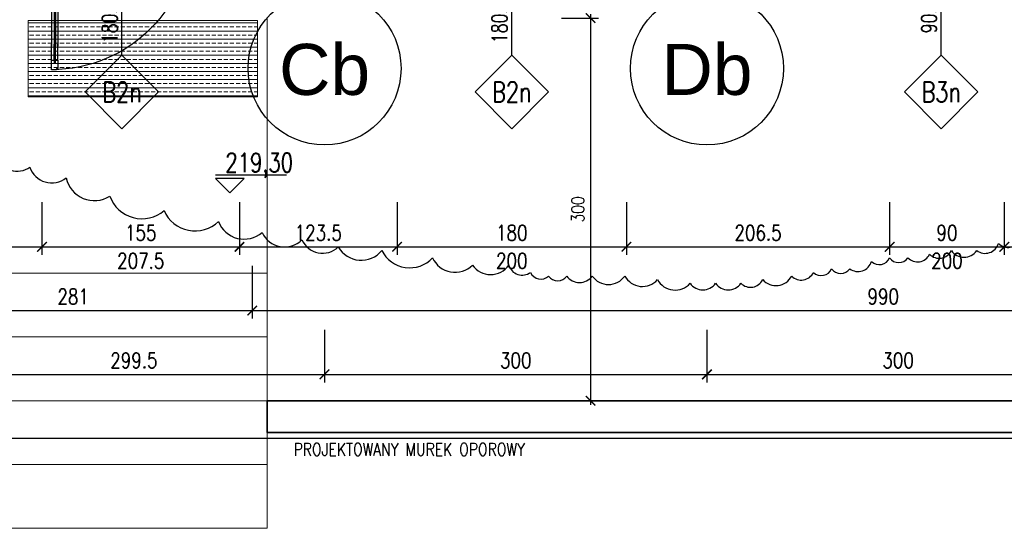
# Model space of a CAD drawing. Header units: millimetres. Extents: x 489 to 7736, y 461 to 5981.
# Tile 3 of 62: x 2235 to 3008, y 461 to 860. Entities that reach past the tile are written whole.
import ezdxf
from ezdxf.enums import TextEntityAlignment as Align

# ---------------------------------------------------------------- set-up
doc = ezdxf.new("R2010")
doc.units = ezdxf.units.MM
doc.linetypes.add('DOT___DASHED', pattern=[33.523888, 17.638888, -8.819444, 0.01, -7.055556])
for name, color, linetype in [('WK-Drzwi', 9, 'Continuous'), ('WK-EtykOkna', 11, 'Continuous'), ('WK-Opisy', 143, 'Continuous'), ('WK-Siatka', 240, 'DOT___DASHED'), ('WK-Wymiary', 8, 'Continuous'), ('WK-Ściany', 7, 'Continuous')]:
    doc.layers.add(name, color=color, linetype=linetype)
doc.layers.add('WK-INSTALACJE WODKAN', color=170, linetype='Continuous', lineweight=5)
doc.layers.add('WK-widok', color=8, linetype='Continuous', lineweight=0)
doc.styles.add('Arial', font='micross.ttf', dxfattribs={"width": 0.9})
doc.styles.add('DIMTEXT', font='romans', dxfattribs={"width": 0.75})
doc.styles.add('RomanS-Narrow', font='romans.shx', dxfattribs={"width": 0.8})
doc.styles.get("Standard").update_dxf_attribs({"font": 'ARIAL.TTF'})
doc.styles.add('TAB_Simplex', font='simplex.shx', dxfattribs={"width": 0.8})
doc.dimstyles.new('AEC Dimension 1-50', dxfattribs={"dimtxt": 12, "dimasz": 0.075, "dimexe": 6.25, "dimexo": 0, "dimgap": 5, "dimtad": 1, "dimdec": 1, "dimrnd": 0.5, "dimzin": 9, "dimdsep": 46, "dimtxsty": 'RomanS-Narrow', "dimblk": 'ARCHTICK', "dimcen": 0.125, "dimdle": 3.125, "dimclrd": 8, "dimclre": 8, "dimclrt": 256, "dimadec": 1, "dimazin": 0, "dimtfac": 1, "dimtdec": 1, "dimtmove": 2, "dimatfit": 2, "dimfxl": 0, "dimtolj": 1, "dimtzin": 0, "dimarcsym": 0})
doc.dimstyles.get("Standard").update_dxf_attribs({"dimtxt": 0.18, "dimasz": 0.18, "dimexe": 0.18, "dimexo": 0.0625, "dimgap": 0.09, "dimtad": 0, "dimtih": 1, "dimtoh": 1, "dimdec": 4, "dimzin": 0, "dimdsep": 46, "dimtxsty": 'Standard', "dimcen": 0.09, "dimadec": 0, "dimazin": 0, "dimtfac": 1, "dimtdec": 4, "dimtofl": 0, "dimtmove": 0, "dimatfit": 3, "dimfxl": 0, "dimtolj": 1, "dimtzin": 0, "dimarcsym": 0})

# ---------------------------------------------------------------- blocks, each defined once
blk = doc.blocks.new('koty')
blk.add_line((59.1, 18.5), (-15, 18.5))
blk.add_lwpolyline([(15, 15), (-15, 15), (0, 0), (15, 15)])
at = {"ltscale": 2, "style": 'DIMTEXT', "width": 0.75, "flags": 4}
blk.add_attdef('WYSOKOŚĆ', (-15, 21.5), '', height=20, dxfattribs=at)
blk = doc.blocks.new('_ArchTick')
at = {"color": 0, "linetype": 'ByBlock', "const_width": 15}
blk.add_lwpolyline([(-50, -50), (50, 50)], dxfattribs=at)
blk = doc.blocks.new('*D899')
at = {"layer": 'Defpoints', "color": 0}
for p in [(2660.35, 861.08), (2660.35, 561.08), (2683.25, 561.08)]:
    blk.add_point(p, dxfattribs=at)
at = {"layer": 'WK-widok', "color": 8, "lineweight": -2, "ltscale": 1.3}
for p, q in [((2660.35, 861.08), (2689.5, 861.08)), ((2683.25, 864.21), (2683.25, 557.96)), ((2660.35, 561.08), (2689.5, 561.08))]:
    blk.add_line(p, q, dxfattribs=at)
at = {"layer": 'WK-widok', "color": 8, "linetype": 'ByBlock', "lineweight": -2, "xscale": 0.075, "yscale": 0.075, "zscale": 0.075}
for p, rotation in [((2683.25, 861.08), 90), ((2683.25, 561.08), 270)]:
    blk.add_blockref('_ArchTick', p, dxfattribs=dict(at, rotation=rotation))
at = {"layer": 'WK-widok', "color": 8, "insert": (2673.25, 711.08), "char_height": 10, "attachment_point": 5, "rotation": 90, "style": 'RomanS-Narrow'}
blk.add_mtext('\\A1;300', dxfattribs=at)
blk = doc.blocks.new('L2')
at = {"color": 8}
for p, q in [((7.5, 5), (20, 5)), ((7.5, 0), (20, 0))]:
    blk.add_line(p, q, dxfattribs=at)
at = {"color": 4}
for p, q in [((7.5, 3), (20, 3)), ((7.5, 2), (20, 2))]:
    blk.add_line(p, q, dxfattribs=at)
blk.add_lwpolyline([(0, 1), (0, 5), (7.5, 5), (7.5, 3), (5, 3), (5, 2), (7.5, 2), (7.5, 0), (1, 0), (1, 1)], close=True)
blk = doc.blocks.new('L3')
for p, q in [((-22.5, -0.5), (-22.5, 0.5)), ((22.5, -0.5), (22.5, 0.5))]:
    blk.add_line(p, q)
at = {"color": 8}
for p, q in [((-15, 2.5), (15, 2.5)), ((-15, -2.5), (15, -2.5))]:
    blk.add_line(p, q, dxfattribs=at)
at = {"color": 4}
for p, q in [((-15, 0.5), (15, 0.5)), ((-15, 0.5), (15, 0.5)), ((-15, -0.5), (15, -0.5)), ((-15, -0.5), (15, -0.5))]:
    blk.add_line(p, q, dxfattribs=at)
blk = doc.blocks.new('W122b')
at = {"ltscale": 4}
h = blk.add_hatch(dxfattribs=at)
h.set_pattern_fill('BRASS', color=8, style=0)
edge = h.paths.add_edge_path()
edge.add_line((0, -60), (180, -60))
edge.add_line((0, 0), (0, -60))
edge.add_line((180, -60), (180, 0))
for p, q in [((0, 0), (0, -60)), ((180, 0), (0, 0)), ((180, -60), (180, 0)), ((0, -60), (180, -60))]:
    blk.add_line(p, q)
blk = doc.blocks.new('WK_WindowTag01_50_L')
for p, q in [((0, -2.543), (0, 0)), ((-0.296, -1.19), (-0.133, -1.353)), ((-0.133, -1.19), (-0.296, -1.353))]:
    blk.add_line(p, q)
blk.add_lwpolyline([(0, -2.543), (0.719, -3.262), (0, -3.981), (-0.719, -3.262)], close=True)
at = {"color": 0, "linetype": 'ByBlock', "lineweight": -2, "style": 'RomanS-Narrow', "width": 0.75}
blk.add_attdef('OKNA_OBIEKTY:WYSOKOŚĆ', text='', height=0.3, rotation=90, dxfattribs=at).set_placement((0, -1.131), align=Align.BOTTOM_LEFT)
blk.add_attdef('OKNA_OBIEKTY:PARAPET', text='', height=0.3, rotation=90, dxfattribs=at).set_placement((0.099, -1.271), align=Align.TOP_CENTER)
blk.add_attdef('OKNA_OBIEKTY:SZEROKOŚĆ', text='', height=0.3, rotation=90, dxfattribs=at).set_placement((0, -1.437), align=Align.BOTTOM_RIGHT)
at = {"color": 0, "linetype": 'ByBlock', "lineweight": -2, "style": 'RomanS-Narrow', "width": 0.75, "flags": 8}
blk.add_attdef('OKNA_OBIEKTY:SYMBOL', text='', height=0.4, dxfattribs=at).set_placement((0, -3.262), align=Align.MIDDLE)
blk = doc.blocks.new('*D930')
at = {"layer": 'Defpoints', "color": 0}
for p in [(2136.8, 716.73), (2252.8, 716.73), (2252.8, 681.73)]:
    blk.add_point(p, dxfattribs=at)
at = {"layer": 'WK-Wymiary', "color": 8, "linetype": 'Continuous', "lineweight": -2, "ltscale": 1.3}
for p, q in [((2136.8, 716.73), (2136.8, 675.48)), ((2252.8, 716.73), (2252.8, 675.48)), ((2133.67, 681.73), (2255.92, 681.73))]:
    blk.add_line(p, q, dxfattribs=at)
at = {"layer": 'WK-Wymiary', "color": 8, "linetype": 'ByBlock', "lineweight": -2, "xscale": 0.075, "yscale": 0.075, "zscale": 0.075, "rotation": 180}
blk.add_blockref('_ArchTick', (2136.8, 681.73), dxfattribs=at)
at = {"layer": 'WK-Wymiary', "color": 8, "linetype": 'ByBlock', "lineweight": -2, "xscale": 0.075, "yscale": 0.075, "zscale": 0.075}
blk.add_blockref('_ArchTick', (2252.8, 681.73), dxfattribs=at)
at = {"layer": 'WK-Wymiary', "lineweight": -3, "insert": (2194.8, 692.73), "char_height": 12, "attachment_point": 5, "style": 'RomanS-Narrow'}
blk.add_mtext('\\A1;\\A1;116', dxfattribs=at)
blk = doc.blocks.new('*D931')
at = {"layer": 'Defpoints', "color": 0}
for p in [(2252.8, 716.73), (2407.8, 716.73), (2407.8, 681.73)]:
    blk.add_point(p, dxfattribs=at)
at = {"layer": 'WK-Wymiary', "color": 8, "linetype": 'Continuous', "lineweight": -2, "ltscale": 1.3}
for p, q in [((2252.8, 716.73), (2252.8, 675.48)), ((2407.8, 716.73), (2407.8, 675.48)), ((2249.67, 681.73), (2410.92, 681.73))]:
    blk.add_line(p, q, dxfattribs=at)
at = {"layer": 'WK-Wymiary', "color": 8, "linetype": 'ByBlock', "lineweight": -2, "xscale": 0.075, "yscale": 0.075, "zscale": 0.075, "rotation": 180}
blk.add_blockref('_ArchTick', (2252.8, 681.73), dxfattribs=at)
at = {"layer": 'WK-Wymiary', "color": 8, "linetype": 'ByBlock', "lineweight": -2, "xscale": 0.075, "yscale": 0.075, "zscale": 0.075}
blk.add_blockref('_ArchTick', (2407.8, 681.73), dxfattribs=at)
at = {"layer": 'WK-Wymiary', "lineweight": -3, "insert": (2330.3, 692.73), "char_height": 12, "attachment_point": 5, "style": 'RomanS-Narrow'}
blk.add_mtext('\\A1;\\A1;155', dxfattribs=at)
blk = doc.blocks.new('*D932')
at = {"layer": 'Defpoints', "color": 0}
for p in [(2407.8, 716.73), (2531.42, 716.73), (2531.42, 681.73)]:
    blk.add_point(p, dxfattribs=at)
at = {"layer": 'WK-Wymiary', "color": 8, "linetype": 'Continuous', "lineweight": -2, "ltscale": 1.3}
for p, q in [((2407.8, 716.73), (2407.8, 675.48)), ((2531.42, 716.73), (2531.42, 675.48)), ((2404.67, 681.73), (2534.54, 681.73))]:
    blk.add_line(p, q, dxfattribs=at)
at = {"layer": 'WK-Wymiary', "color": 8, "linetype": 'ByBlock', "lineweight": -2, "xscale": 0.075, "yscale": 0.075, "zscale": 0.075, "rotation": 180}
blk.add_blockref('_ArchTick', (2407.8, 681.73), dxfattribs=at)
at = {"layer": 'WK-Wymiary', "color": 8, "linetype": 'ByBlock', "lineweight": -2, "xscale": 0.075, "yscale": 0.075, "zscale": 0.075}
blk.add_blockref('_ArchTick', (2531.42, 681.73), dxfattribs=at)
at = {"layer": 'WK-Wymiary', "lineweight": -3, "insert": (2469.61, 692.73), "char_height": 12, "attachment_point": 5, "style": 'RomanS-Narrow'}
blk.add_mtext('\\A1;\\A1;123.5', dxfattribs=at)
blk = doc.blocks.new('*D933')
at = {"layer": 'Defpoints', "color": 0}
for p in [(2531.42, 716.73), (2711.42, 716.73), (2711.42, 681.73)]:
    blk.add_point(p, dxfattribs=at)
at = {"layer": 'WK-Wymiary', "color": 8, "linetype": 'Continuous', "lineweight": -2, "ltscale": 1.3}
for p, q in [((2531.42, 716.73), (2531.42, 675.48)), ((2711.42, 716.73), (2711.42, 675.48)), ((2528.29, 681.73), (2714.54, 681.73))]:
    blk.add_line(p, q, dxfattribs=at)
at = {"layer": 'WK-Wymiary', "color": 8, "linetype": 'ByBlock', "lineweight": -2, "xscale": 0.075, "yscale": 0.075, "zscale": 0.075, "rotation": 180}
blk.add_blockref('_ArchTick', (2531.42, 681.73), dxfattribs=at)
at = {"layer": 'WK-Wymiary', "color": 8, "linetype": 'ByBlock', "lineweight": -2, "xscale": 0.075, "yscale": 0.075, "zscale": 0.075}
blk.add_blockref('_ArchTick', (2711.42, 681.73), dxfattribs=at)
at = {"layer": 'WK-Wymiary', "lineweight": -3, "insert": (2621.42, 692.73), "char_height": 12, "attachment_point": 5, "style": 'RomanS-Narrow'}
blk.add_mtext('\\A1;\\A1;180', dxfattribs=at)
blk = doc.blocks.new('*D934')
at = {"layer": 'Defpoints', "color": 0}
for p in [(2711.42, 716.73), (2917.86, 716.73), (2917.86, 681.73)]:
    blk.add_point(p, dxfattribs=at)
at = {"layer": 'WK-Wymiary', "color": 8, "linetype": 'Continuous', "lineweight": -2, "ltscale": 1.3}
for p, q in [((2711.42, 716.73), (2711.42, 675.48)), ((2917.86, 716.73), (2917.86, 675.48)), ((2708.29, 681.73), (2920.98, 681.73))]:
    blk.add_line(p, q, dxfattribs=at)
at = {"layer": 'WK-Wymiary', "color": 8, "linetype": 'ByBlock', "lineweight": -2, "xscale": 0.075, "yscale": 0.075, "zscale": 0.075, "rotation": 180}
blk.add_blockref('_ArchTick', (2711.42, 681.73), dxfattribs=at)
at = {"layer": 'WK-Wymiary', "color": 8, "linetype": 'ByBlock', "lineweight": -2, "xscale": 0.075, "yscale": 0.075, "zscale": 0.075}
blk.add_blockref('_ArchTick', (2917.86, 681.73), dxfattribs=at)
at = {"layer": 'WK-Wymiary', "lineweight": -3, "insert": (2814.64, 692.73), "char_height": 12, "attachment_point": 5, "style": 'RomanS-Narrow'}
blk.add_mtext('\\A1;\\A1;206.5', dxfattribs=at)
blk = doc.blocks.new('*D935')
at = {"layer": 'Defpoints', "color": 0}
for p in [(2917.86, 716.73), (3007.86, 716.73), (3007.86, 681.73)]:
    blk.add_point(p, dxfattribs=at)
at = {"layer": 'WK-Wymiary', "color": 8, "linetype": 'Continuous', "lineweight": -2, "ltscale": 1.3}
for p, q in [((2917.86, 716.73), (2917.86, 675.48)), ((3007.86, 716.73), (3007.86, 675.48)), ((2914.73, 681.73), (3010.98, 681.73))]:
    blk.add_line(p, q, dxfattribs=at)
at = {"layer": 'WK-Wymiary', "color": 8, "linetype": 'ByBlock', "lineweight": -2, "xscale": 0.075, "yscale": 0.075, "zscale": 0.075, "rotation": 180}
blk.add_blockref('_ArchTick', (2917.86, 681.73), dxfattribs=at)
at = {"layer": 'WK-Wymiary', "color": 8, "linetype": 'ByBlock', "lineweight": -2, "xscale": 0.075, "yscale": 0.075, "zscale": 0.075}
blk.add_blockref('_ArchTick', (3007.86, 681.73), dxfattribs=at)
at = {"layer": 'WK-Wymiary', "lineweight": -3, "insert": (2962.86, 692.73), "char_height": 12, "attachment_point": 5, "style": 'RomanS-Narrow'}
blk.add_mtext('\\A1;\\A1;90', dxfattribs=at)
blk = doc.blocks.new('*D936')
at = {"layer": 'Defpoints', "color": 0}
for p in [(3007.86, 716.73), (3130.5, 716.73), (3130.5, 681.73)]:
    blk.add_point(p, dxfattribs=at)
at = {"layer": 'WK-Wymiary', "color": 8, "linetype": 'Continuous', "lineweight": -2, "ltscale": 1.3}
for p, q in [((3007.86, 716.73), (3007.86, 675.48)), ((3130.5, 716.73), (3130.5, 675.48)), ((3004.73, 681.73), (3133.62, 681.73))]:
    blk.add_line(p, q, dxfattribs=at)
at = {"layer": 'WK-Wymiary', "color": 8, "linetype": 'ByBlock', "lineweight": -2, "xscale": 0.075, "yscale": 0.075, "zscale": 0.075, "rotation": 180}
blk.add_blockref('_ArchTick', (3007.86, 681.73), dxfattribs=at)
at = {"layer": 'WK-Wymiary', "color": 8, "linetype": 'ByBlock', "lineweight": -2, "xscale": 0.075, "yscale": 0.075, "zscale": 0.075}
blk.add_blockref('_ArchTick', (3130.5, 681.73), dxfattribs=at)
at = {"layer": 'WK-Wymiary', "lineweight": -3, "insert": (3069.18, 692.73), "char_height": 12, "attachment_point": 5, "style": 'RomanS-Narrow'}
blk.add_mtext('\\A1;\\A1;122.5', dxfattribs=at)
blk = doc.blocks.new('*D961')
at = {"layer": 'Defpoints', "color": 0}
for p in [(2136.8, 666.73), (2417.8, 666.73), (2417.8, 631.73)]:
    blk.add_point(p, dxfattribs=at)
at = {"layer": 'WK-Wymiary', "color": 8, "linetype": 'Continuous', "lineweight": -2, "ltscale": 1.3}
for p, q in [((2136.8, 666.73), (2136.8, 625.48)), ((2417.8, 666.73), (2417.8, 625.48)), ((2133.67, 631.73), (2420.92, 631.73))]:
    blk.add_line(p, q, dxfattribs=at)
at = {"layer": 'WK-Wymiary', "color": 8, "linetype": 'ByBlock', "lineweight": -2, "xscale": 0.075, "yscale": 0.075, "zscale": 0.075, "rotation": 180}
blk.add_blockref('_ArchTick', (2136.8, 631.73), dxfattribs=at)
at = {"layer": 'WK-Wymiary', "color": 8, "linetype": 'ByBlock', "lineweight": -2, "xscale": 0.075, "yscale": 0.075, "zscale": 0.075}
blk.add_blockref('_ArchTick', (2417.8, 631.73), dxfattribs=at)
at = {"layer": 'WK-Wymiary', "lineweight": -3, "insert": (2277.3, 642.73), "char_height": 12, "attachment_point": 5, "style": 'RomanS-Narrow'}
blk.add_mtext('\\A1;\\A1;281', dxfattribs=at)
blk = doc.blocks.new('*D962')
at = {"layer": 'Defpoints', "color": 0}
for p in [(2417.8, 666.73), (3407.88, 666.73), (3407.88, 631.73)]:
    blk.add_point(p, dxfattribs=at)
at = {"layer": 'WK-Wymiary', "color": 8, "linetype": 'Continuous', "lineweight": -2, "ltscale": 1.3}
for p, q in [((2417.8, 666.73), (2417.8, 625.48)), ((3407.88, 666.73), (3407.88, 625.48)), ((2414.67, 631.73), (3411, 631.73))]:
    blk.add_line(p, q, dxfattribs=at)
at = {"layer": 'WK-Wymiary', "color": 8, "linetype": 'ByBlock', "lineweight": -2, "xscale": 0.075, "yscale": 0.075, "zscale": 0.075, "rotation": 180}
blk.add_blockref('_ArchTick', (2417.8, 631.73), dxfattribs=at)
at = {"layer": 'WK-Wymiary', "color": 8, "linetype": 'ByBlock', "lineweight": -2, "xscale": 0.075, "yscale": 0.075, "zscale": 0.075}
blk.add_blockref('_ArchTick', (3407.88, 631.73), dxfattribs=at)
at = {"layer": 'WK-Wymiary', "lineweight": -3, "insert": (2912.84, 642.73), "char_height": 12, "attachment_point": 5, "style": 'RomanS-Narrow'}
blk.add_mtext('\\A1;\\A1;990', dxfattribs=at)
blk = doc.blocks.new('*D970')
at = {"layer": 'Defpoints', "color": 0}
for p in [(2175.3, 616.73), (2474.55, 616.73), (2474.55, 581.73)]:
    blk.add_point(p, dxfattribs=at)
at = {"layer": 'WK-Wymiary', "color": 8, "linetype": 'Continuous', "lineweight": -2, "ltscale": 1.3}
for p, q in [((2175.3, 616.73), (2175.3, 575.48)), ((2474.55, 616.73), (2474.55, 575.48)), ((2172.17, 581.73), (2477.67, 581.73))]:
    blk.add_line(p, q, dxfattribs=at)
at = {"layer": 'WK-Wymiary', "color": 8, "linetype": 'ByBlock', "lineweight": -2, "xscale": 0.075, "yscale": 0.075, "zscale": 0.075, "rotation": 180}
blk.add_blockref('_ArchTick', (2175.3, 581.73), dxfattribs=at)
at = {"layer": 'WK-Wymiary', "color": 8, "linetype": 'ByBlock', "lineweight": -2, "xscale": 0.075, "yscale": 0.075, "zscale": 0.075}
blk.add_blockref('_ArchTick', (2474.55, 581.73), dxfattribs=at)
at = {"layer": 'WK-Wymiary', "lineweight": -3, "insert": (2324.92, 592.73), "char_height": 12, "attachment_point": 5, "style": 'RomanS-Narrow'}
blk.add_mtext('\\A1;\\A1;299.5', dxfattribs=at)
blk = doc.blocks.new('*D971')
at = {"layer": 'Defpoints', "color": 0}
for p in [(2474.55, 616.73), (2774.55, 616.73), (2774.55, 581.73)]:
    blk.add_point(p, dxfattribs=at)
at = {"layer": 'WK-Wymiary', "color": 8, "linetype": 'Continuous', "lineweight": -2, "ltscale": 1.3}
for p, q in [((2474.55, 616.73), (2474.55, 575.48)), ((2774.55, 616.73), (2774.55, 575.48)), ((2471.42, 581.73), (2777.67, 581.73))]:
    blk.add_line(p, q, dxfattribs=at)
at = {"layer": 'WK-Wymiary', "color": 8, "linetype": 'ByBlock', "lineweight": -2, "xscale": 0.075, "yscale": 0.075, "zscale": 0.075, "rotation": 180}
blk.add_blockref('_ArchTick', (2474.55, 581.73), dxfattribs=at)
at = {"layer": 'WK-Wymiary', "color": 8, "linetype": 'ByBlock', "lineweight": -2, "xscale": 0.075, "yscale": 0.075, "zscale": 0.075}
blk.add_blockref('_ArchTick', (2774.55, 581.73), dxfattribs=at)
at = {"layer": 'WK-Wymiary', "lineweight": -3, "insert": (2624.55, 592.73), "char_height": 12, "attachment_point": 5, "style": 'RomanS-Narrow'}
blk.add_mtext('\\A1;\\A1;300', dxfattribs=at)
blk = doc.blocks.new('*D972')
at = {"layer": 'Defpoints', "color": 0}
for p in [(2774.55, 616.73), (3074.55, 616.73), (3074.55, 581.73)]:
    blk.add_point(p, dxfattribs=at)
at = {"layer": 'WK-Wymiary', "color": 8, "linetype": 'Continuous', "lineweight": -2, "ltscale": 1.3}
for p, q in [((2774.55, 616.73), (2774.55, 575.48)), ((3074.55, 616.73), (3074.55, 575.48)), ((2771.42, 581.73), (3077.67, 581.73))]:
    blk.add_line(p, q, dxfattribs=at)
at = {"layer": 'WK-Wymiary', "color": 8, "linetype": 'ByBlock', "lineweight": -2, "xscale": 0.075, "yscale": 0.075, "zscale": 0.075, "rotation": 180}
blk.add_blockref('_ArchTick', (2774.55, 581.73), dxfattribs=at)
at = {"layer": 'WK-Wymiary', "color": 8, "linetype": 'ByBlock', "lineweight": -2, "xscale": 0.075, "yscale": 0.075, "zscale": 0.075}
blk.add_blockref('_ArchTick', (3074.55, 581.73), dxfattribs=at)
at = {"layer": 'WK-Wymiary', "lineweight": -3, "insert": (2924.55, 592.73), "char_height": 12, "attachment_point": 5, "style": 'RomanS-Narrow'}
blk.add_mtext('\\A1;\\A1;300', dxfattribs=at)
blk = doc.blocks.new('*D987')
at = {"layer": 'Defpoints', "color": 0}
for p in [(1836.82, 566.73), (5806.68, 566.73), (5806.68, 531.73)]:
    blk.add_point(p, dxfattribs=at)
at = {"layer": 'WK-Wymiary', "color": 8, "linetype": 'Continuous', "lineweight": -2, "ltscale": 1.3}
for p, q in [((1836.82, 566.73), (1836.82, 525.48)), ((5806.68, 566.73), (5806.68, 525.48)), ((1833.69, 531.73), (5809.81, 531.73))]:
    blk.add_line(p, q, dxfattribs=at)
at = {"layer": 'WK-Wymiary', "color": 8, "linetype": 'ByBlock', "lineweight": -2, "xscale": 0.075, "yscale": 0.075, "zscale": 0.075, "rotation": 180}
blk.add_blockref('_ArchTick', (1836.82, 531.73), dxfattribs=at)
at = {"layer": 'WK-Wymiary', "color": 8, "linetype": 'ByBlock', "lineweight": -2, "xscale": 0.075, "yscale": 0.075, "zscale": 0.075}
blk.add_blockref('_ArchTick', (5806.68, 531.73), dxfattribs=at)
at = {"layer": 'WK-Wymiary', "lineweight": -3, "insert": (3821.75, 542.73), "char_height": 12, "attachment_point": 5, "style": 'RomanS-Narrow'}
blk.add_mtext('\\A1;\\A1;3970', dxfattribs=at)
blk = doc.blocks.new('BubbleDef')
at = {"color": 0, "linetype": 'Continuous'}
blk.add_circle((0, 0), 1.5, dxfattribs=at)
at = {"color": 0, "linetype": 'Continuous', "style": 'Arial'}
blk.add_attdef('LABEL', text='', height=1, dxfattribs=at).set_placement((0, 0), align=Align.MIDDLE)

msp = doc.modelspace()

# ---------------------------------------------------------------- linework, layer by layer
msp.add_lwpolyline([(2217.69, 752.77, 0.520567), (2243.31, 744.23, 0.520567), (2243.31, 744.23, 0.520567), (2271.77, 735.69, 0.520567), (2271.77, 735.69, 0.520567), (2305.93, 721.45, 0.520567), (2305.93, 721.45, 0.520567), (2348.63, 710.07, 0.520567), (2348.63, 710.07, 0.520567), (2391.32, 701.53, 0.520567), (2391.32, 701.53, 0.520567), (2425.48, 692.99, 0.520567), (2425.48, 692.99, 0.520567), (2456.79, 687.3, 0.520567), (2456.79, 687.3, 0.520567), (2485.25, 681.6, 0.520567), (2485.25, 681.6, 0.520567), (2519.41, 678.76, 0.520567), (2519.41, 678.76, 0.520567), (2559.26, 673.07, 0.520567), (2559.26, 673.07, 0.520567), (2590.57, 667.37, 0.520567), (2590.57, 667.37, 0.520567), (2619.04, 667.37, 0.520567), (2619.04, 667.37, 0.520567), (2636.11, 661.68, 0.520567), (2636.11, 661.68, 0.520567), (2650.35, 658.83, 0.520567), (2650.35, 658.83, 0.520567), (2664.58, 658.83, 0.520567), (2664.58, 658.83, 0.520567), (2684.5, 658.83, 0.520567), (2684.5, 658.83, 0.520567), (2710.12, 658.83, 0.520567), (2710.12, 658.83, 0.520567), (2735.74, 655.99, 0.520567), (2735.74, 655.99, 0.520567), (2761.36, 653.14, 0.520567), (2761.36, 653.14, 0.520567), (2781.28, 653.14, 0.520567), (2781.28, 653.14, 0.520567), (2801.21, 653.14, 0.520567), (2801.21, 653.14, 0.520567), (2818.29, 655.99, 0.520567), (2818.29, 655.99, 0.520567), (2841.06, 658.83, 0.520567), (2841.06, 658.83, 0.520567), (2858.14, 661.68, 0.520567), (2858.14, 661.68, 0.520567), (2872.37, 664.53, 0.520567), (2872.37, 664.53, 0.520567), (2886.6, 664.53, 0.520567), (2886.6, 664.53, 0.520567), (2903.68, 670.22, 0.520567), (2903.68, 670.22, 0.520567), (2917.91, 673.07, 0.520567), (2917.91, 673.07, 0.520567), (2932.14, 673.07, 0.520567), (2932.14, 673.07, 0.520567), (2949.22, 675.91, 0.520567), (2949.22, 675.91, 0.520567), (2966.3, 678.76, 0.520567), (2966.3, 678.76, 0.520567), (2986.23, 678.76, 0.520567), (2986.23, 678.76, 0.520567), (3003.31, 684.45, 0.520567), (3003.31, 684.45, 0.520567), (3020.38, 687.3, 0.520567)], format="xyb")
at = {"layer": 'WK-Drzwi', "color": 8, "linetype": 'Continuous', "lineweight": -3, "extrusion": (0, 0, -1)}
msp.add_arc((-2260.3, 930.58), 110, 180, 270, dxfattribs=at)
at = {"layer": 'WK-widok', "ltscale": 1.3}
for p, q in [((2429.51, 861.08), (2429.51, 461.08)), ((2198.51, 661.08), (2429.51, 661.08)), ((2198.51, 611.08), (2429.51, 611.08)), ((2198.51, 561.08), (2429.51, 561.08)), ((2198.51, 511.08), (2429.51, 511.08)), ((2198.51, 461.08), (2429.51, 461.08))]:
    msp.add_line(p, q, dxfattribs=at)
msp.add_lwpolyline([(2429.51, 561.08), (2429.51, 536.08), (3734.42, 536.08), (3734.42, 767.83), (4229.85, 767.83), (4229.85, 867.21), (4204.85, 867.21), (4204.85, 792.83), (3709.42, 792.83), (3709.42, 561.08), (2429.51, 561.08), (2429.51, 536.08)], dxfattribs=at)
at = {"layer": 'WK-Ściany', "color": 7, "linetype": 'Continuous', "lineweight": 35}
for p, q in [((3709.42, 561.08), (2429.51, 561.08)), ((2429.51, 561.08), (2429.51, 536.08)), ((2429.51, 536.08), (3734.42, 536.08))]:
    msp.add_line(p, q, dxfattribs=at)

# ---------------------------------------------------------------- block references
at = {"layer": 'WK-Drzwi', "color": 9, "linetype": 'Continuous', "lineweight": -3, "extrusion": (0, 0, -1), "xscale": 2.444444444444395, "zscale": -1, "rotation": 270}
msp.add_blockref('L3', (-2262.8, 875.58), dxfattribs=at)
at = {"layer": 'WK-Drzwi', "color": 9, "linetype": 'Continuous', "lineweight": -3, "rotation": 90.00000000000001}
msp.add_blockref('L2', (2265.3, 820.58), dxfattribs=at)
at = {"layer": 'WK-EtykOkna', "color": 11, "linetype": 'Continuous', "lineweight": -3, "ltscale": 1.3}
ref = msp.add_blockref('WK_WindowTag01_50_L', (2315.58, 933.58), dxfattribs=dict(at, xscale=40, yscale=40, zscale=40))
ref.add_attrib('OKNA_OBIEKTY:SYMBOL', 'B2n', dxfattribs={"layer": '0', "color": 0, "linetype": 'ByBlock', "lineweight": -2, "height": 16, "style": 'RomanS-Narrow', "width": 0.75}).set_placement((2315.58, 803.1), align=Align.MIDDLE)
ref.add_attrib('OKNA_OBIEKTY:SZEROKOŚĆ', '180.0', dxfattribs={"layer": '0', "color": 0, "linetype": 'ByBlock', "lineweight": -2, "height": 12, "rotation": 90, "style": 'RomanS-Narrow', "width": 0.75}).set_placement((2315.58, 876.11), align=Align.BOTTOM_RIGHT)
ref.add_attrib('OKNA_OBIEKTY:WYSOKOŚĆ', '90', dxfattribs={"layer": '0', "color": 0, "linetype": 'ByBlock', "lineweight": -2, "height": 12, "rotation": 90, "style": 'RomanS-Narrow', "width": 0.75}).set_placement((2315.58, 888.34), align=Align.BOTTOM_LEFT)
ref.add_attrib('OKNA_OBIEKTY:PARAPET', '185.0', dxfattribs={"layer": '0', "color": 0, "linetype": 'ByBlock', "lineweight": -2, "height": 12, "rotation": 90, "style": 'RomanS-Narrow', "width": 0.75}).set_placement((2319.55, 882.73), align=Align.TOP_CENTER)
ref = msp.add_blockref('WK_WindowTag01_50_L', (2621.42, 933.58, 85), dxfattribs=dict(at, xscale=40, yscale=40, zscale=40))
ref.add_attrib('OKNA_OBIEKTY:SYMBOL', 'B2n', dxfattribs={"layer": '0', "color": 0, "linetype": 'ByBlock', "lineweight": -2, "height": 16, "style": 'RomanS-Narrow', "width": 0.75}).set_placement((2621.42, 803.1, 85), align=Align.MIDDLE)
ref.add_attrib('OKNA_OBIEKTY:SZEROKOŚĆ', '180.0', dxfattribs={"layer": '0', "color": 0, "linetype": 'ByBlock', "lineweight": -2, "height": 12, "rotation": 90, "style": 'RomanS-Narrow', "width": 0.75}).set_placement((2621.42, 876.11, 85), align=Align.BOTTOM_RIGHT)
ref.add_attrib('OKNA_OBIEKTY:WYSOKOŚĆ', '90', dxfattribs={"layer": '0', "color": 0, "linetype": 'ByBlock', "lineweight": -2, "height": 12, "rotation": 90, "style": 'RomanS-Narrow', "width": 0.75}).set_placement((2621.42, 888.34, 85), align=Align.BOTTOM_LEFT)
ref.add_attrib('OKNA_OBIEKTY:PARAPET', '185.0', dxfattribs={"layer": '0', "color": 0, "linetype": 'ByBlock', "lineweight": -2, "height": 12, "rotation": 90, "style": 'RomanS-Narrow', "width": 0.75}).set_placement((2625.39, 882.73, 85), align=Align.TOP_CENTER)
ref = msp.add_blockref('WK_WindowTag01_50_L', (2958.36, 933.58, -61), dxfattribs=dict(at, xscale=40, yscale=40, zscale=40))
ref.add_attrib('OKNA_OBIEKTY:SYMBOL', 'B3n', dxfattribs={"layer": '0', "color": 0, "linetype": 'ByBlock', "lineweight": -2, "height": 16, "style": 'RomanS-Narrow', "width": 0.75}).set_placement((2958.36, 803.1, -61), align=Align.MIDDLE)
ref.add_attrib('OKNA_OBIEKTY:SZEROKOŚĆ', '90.0', dxfattribs={"layer": '0', "color": 0, "linetype": 'ByBlock', "lineweight": -2, "height": 12, "rotation": 90, "style": 'RomanS-Narrow', "width": 0.75}).set_placement((2958.36, 876.11, -61), align=Align.BOTTOM_RIGHT)
ref.add_attrib('OKNA_OBIEKTY:WYSOKOŚĆ', '90', dxfattribs={"layer": '0', "color": 0, "linetype": 'ByBlock', "lineweight": -2, "height": 12, "rotation": 90, "style": 'RomanS-Narrow', "width": 0.75}).set_placement((2958.36, 888.34, -61), align=Align.BOTTOM_LEFT)
ref.add_attrib('OKNA_OBIEKTY:PARAPET', '185.0', dxfattribs={"layer": '0', "color": 0, "linetype": 'ByBlock', "lineweight": -2, "height": 12, "rotation": 90, "style": 'RomanS-Narrow', "width": 0.75}).set_placement((2962.33, 882.73, -61), align=Align.TOP_CENTER)
at = {"layer": 'WK-INSTALACJE WODKAN', "color": 170, "linetype": 'Continuous', "lineweight": 5}
msp.add_blockref('W122b', (2241.98, 859.24), dxfattribs=at)
at = {"layer": 'WK-Siatka', "color": 240, "linetype": 'DOT___DASHED', "lineweight": -3, "ltscale": 1.3, "xscale": 40, "yscale": 40, "zscale": 40}
for p, values in [((2474.55, 821.58), {'LABEL': 'Cb'}), ((2774.55, 821.58), {'LABEL': 'Db'})]:
    msp.add_blockref('BubbleDef', p, dxfattribs=at).add_auto_attribs(values)
at = {"layer": 'WK-Wymiary'}
ref = msp.add_blockref('koty', (2400.3, 724.15), dxfattribs=dict(at, xscale=0.75, yscale=0.75, zscale=0.75))
ref.add_attrib('WYSOKOŚĆ', ' 219,30', (2389.05, 740.27), dxfattribs={"layer": '0', "color": 7, "ltscale": 2, "height": 15, "style": 'DIMTEXT', "width": 0.75, "flags": 4})

# ---------------------------------------------------------------- texts
at = {"layer": 'WK-Opisy', "lineweight": 18, "style": 'TAB_Simplex', "width": 0.8}
msp.add_text('PROJEKTOWANY MUREK OPOROWY', height=10, dxfattribs=at).set_placement((2450.25, 517.94))
at = {"layer": 'WK-Wymiary', "color": 8, "linetype": 'Continuous', "lineweight": -3, "char_height": 12, "attachment_point": 2, "style": 'RomanS-Narrow'}
for s, insert in [('\\A1;207.5', (2330.3, 676.73)), ('\\A1;200', (2621.42, 676.73)), ('\\A1;200', (2962.86, 676.73))]:
    msp.add_mtext(s, dxfattribs=dict(at, insert=insert))

# ---------------------------------------------------------------- dimensions: what is measured, and where the dimension line sits
at = {"layer": 'WK-widok', "ltscale": 1.3}
dim = msp.add_aligned_dim(p1=(2660.35, 861.08), p2=(2660.35, 561.08), distance=22.9, dimstyle='Standard', override={"dimtxt": 10, "dimasz": 0.075, "dimexe": 6.25, "dimexo": 0, "dimgap": 5, "dimtad": 1, "dimtih": 0, "dimtoh": 0, "dimdec": 1, "dimrnd": 0.1, "dimzin": 9, "dimtxsty": 'RomanS-Narrow', "dimblk": 'ArchTick', "dimcen": 0.125, "dimdle": 3.125, "dimclrd": 8, "dimclre": 8, "dimclrt": 8, "dimadec": 2, "dimtdec": 1, "dimtofl": 1, "dimtmove": 2, "dimatfit": 2, "dimfxl": 6.25}, dxfattribs=at)
dim.commit()
dim.dimension.update_dxf_attribs({"geometry": '*D899', "text_midpoint": (2673.25, 711.08)})
at = {"layer": 'WK-Wymiary', "color": 8, "linetype": 'Continuous', "lineweight": -3, "ltscale": 1.3}
for base, p1, p2, text, picture, middle in [((2252.8, 681.73), (2136.8, 716.73), (2252.8, 716.73), '\\A1;116', '*D930', (2194.8, 692.73)), ((2407.8, 681.73), (2252.8, 716.73), (2407.8, 716.73), '\\A1;155', '*D931', (2330.3, 692.73)), ((2531.42, 681.73), (2407.8, 716.73), (2531.42, 716.73), '\\A1;123.5', '*D932', (2469.61, 692.73)), ((2711.42, 681.73), (2531.42, 716.73), (2711.42, 716.73), '\\A1;180', '*D933', (2621.42, 692.73)), ((2917.86, 681.73), (2711.42, 716.73), (2917.86, 716.73), '\\A1;206.5', '*D934', (2814.64, 692.73)), ((3007.86, 681.73), (2917.86, 716.73), (3007.86, 716.73), '\\A1;90', '*D935', (2962.86, 692.73)), ((3130.5, 681.73), (3007.86, 716.73), (3130.5, 716.73), '\\A1;122.5', '*D936', (3069.18, 692.73)), ((2417.8, 631.73), (2136.8, 666.73), (2417.8, 666.73), '\\A1;281', '*D961', (2277.3, 642.73)), ((3407.88, 631.73), (2417.8, 666.73), (3407.88, 666.73), '\\A1;990', '*D962', (2912.84, 642.73)), ((2474.55, 581.73), (2175.3, 616.73), (2474.55, 616.73), '\\A1;299.5', '*D970', (2324.92, 592.73)), ((2774.55, 581.73), (2474.55, 616.73), (2774.55, 616.73), '\\A1;300', '*D971', (2624.55, 592.73)), ((3074.55, 581.73), (2774.55, 616.73), (3074.55, 616.73), '\\A1;300', '*D972', (2924.55, 592.73)), ((5806.68, 531.73), (1836.82, 566.73), (5806.68, 566.73), '\\A1;3970', '*D987', (3821.75, 542.73))]:
    dim = msp.add_linear_dim(base=base, p1=p1, p2=p2, text=text, dimstyle='AEC Dimension 1-50', override={"dimclrd": 8, "dimclre": 8, "dimclrt": 256}, dxfattribs=at)
    dim.commit()
    dim.dimension.update_dxf_attribs({"geometry": picture, "text_midpoint": middle})

doc.saveas('drawing.dxf')
